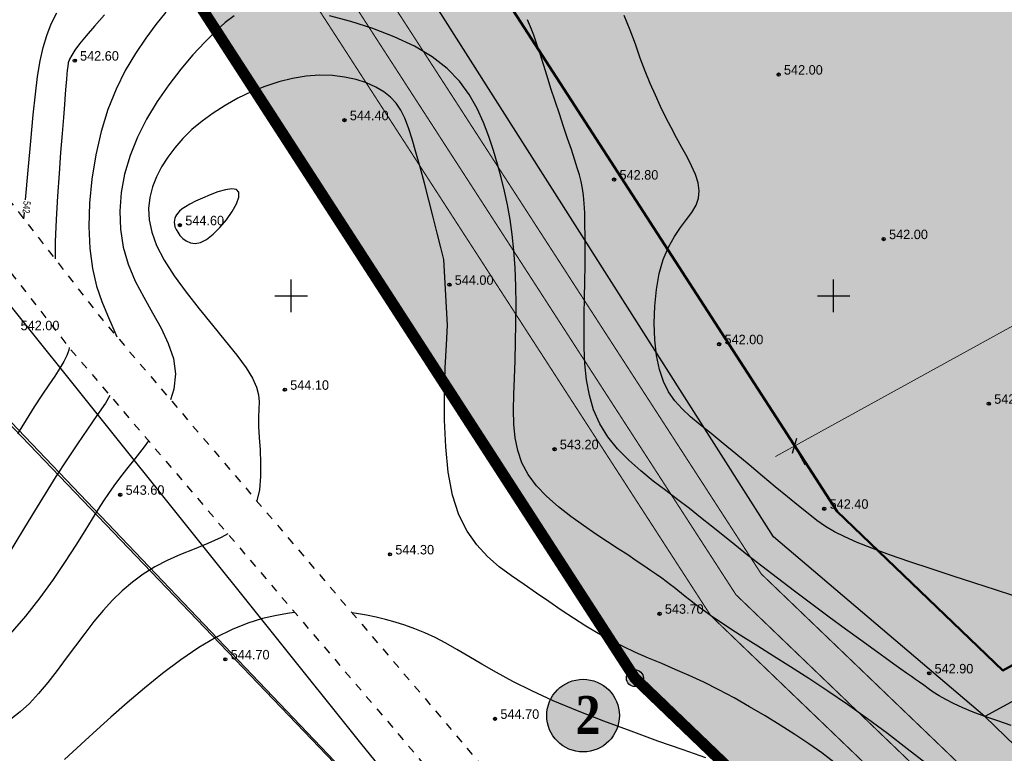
# Model space of a CAD drawing. Extents: x 0 to 363660, y 0 to 4201329.
# Tile 170 of 256: x 360175 to 360266, y 4200508 to 4200575. Entities that reach past the tile are written whole.
import ezdxf

# ---------------------------------------------------------------- set-up
doc = ezdxf.new("R2010")
doc.units = 0
doc.header["$LTSCALE"] = 0.5
doc.header["$MEASUREMENT"] = 0
doc.header["$PDMODE"] = 32
doc.header["$PDSIZE"] = 0.3
for name, pattern in [('CONTI', [0]), ('GOST2.303 6', [12, 8, -1.5, 1, -1.5]), ('STRIH_1', [3, 2, -1]), ('Д_ТРОТ_ТРУБА', [3, 1.5, -1.5])]:
    doc.linetypes.add(name, pattern=pattern)
for name, color, linetype in [('(004) Точки рельефа', 7, 'Continuous'), ('(014) Водопровод', 5, 'ИК_Водопровод -------в--------'), ('(025) Дорога', 7, 'Continuous'), ('GORIZDEFAULT', 32, 'CONTI'), ('PI_TTDEFAULT', 5, 'CONTI'), ('SETKR', 2, 'CONTI'), ('SIT_L0', 250, 'CONTI'), ('Штрих Стекло', 7, 'Continuous')]:
    doc.layers.add(name, color=color, linetype=linetype)
doc.layers.add('(032) Горизонтали утолщенные', color=32, linetype='Continuous', lineweight=30)
doc.layers.add('.', color=7, linetype='Continuous', lineweight=15)
doc.styles.add('D-431', font='d431.ttf')
doc.styles.add('saddenly', font='arial.ttf')
doc.styles.add('SHRFT', font='TXT', dxfattribs={"width": 0.875})
doc.styles.get("Standard").update_dxf_attribs({"font": 'times.ttf'})
doc.linetypes.add('ИК_Водопровод -------в--------', pattern='A,9,-0.6,["В",Standard,S=1.2,R=0,X=0,Y=-0.6],-1.2', length=10.8)
doc.dimstyles.new('КАТЯ 200-not_rotation', dxfattribs={"dimtxt": 2, "dimasz": 1, "dimexe": 2, "dimexo": 0, "dimgap": 0.5, "dimtad": 1, "dimdec": 0, "dimzin": 0, "dimdsep": 46, "dimtxsty": 'saddenly', "dimblk": 'OBLIQUE', "dimcen": 10, "dimdle": 2, "dimclrd": 18, "dimclre": 18, "dimclrt": 18, "dimadec": 0, "dimazin": 0, "dimtfac": 1, "dimtdec": 0, "dimtofl": 0, "dimtmove": 0, "dimatfit": 3, "dimfxl": 1, "dimtolj": 1, "dimtzin": 0, "dimlwd": 0, "dimlwe": 0, "dimarcsym": 0})

# ---------------------------------------------------------------- blocks, each defined once
blk = doc.blocks.new('BL_333')
at = {"color": 0}
for p, q in [((0, -1.5), (0, 1.5)), ((-1.5, 0), (1.5, 0))]:
    blk.add_line(p, q, dxfattribs=at)
blk = doc.blocks.new('gergrgrre')
at = {"layer": '(014) Водопровод', "flags": 128}
blk.add_lwpolyline([(360036.438, 4200773.015), (360047.098, 4200750.311), (360089.76, 4200681.101), (360107.619, 4200655.796), (360141.826, 4200594.039), (360149.345, 4200579.998), (360206.507, 4200508.61), (360230.262, 4200479.387), (360306.281, 4200388.525), (360409.154, 4200291.553), (360456.114, 4200244.191), (360490.793, 4200199.337)], dxfattribs=at)
at = {"layer": '(025) Дорога', "linetype": 'Д_ТРОТ_ТРУБА', "flags": 128}
for points in [[(360044.195, 4200796.012), (360041.816, 4200791.773), (360042.358, 4200788.304), (360046.087, 4200780.21), (360059.012, 4200755.887), (360082.266, 4200713.415), (360119.837, 4200651.911), (360154.248, 4200588.273), (360168.952, 4200565.337), (360182.618, 4200547.766), (360213.043, 4200512.044), (360268.283, 4200446.262), (360308.926, 4200401.534), (360387.369, 4200322.593), (360428.116, 4200283.497), (360457.116, 4200256.42), (360464.886, 4200245.444), (360476.507, 4200228.263), (360489.06, 4200214.493), (360499.065, 4200202.984)], [(360034.859, 4200791.392), (360036.733, 4200790.501), (360038.761, 4200786.553), (360042.501, 4200778.433), (360055.492, 4200753.988), (360078.803, 4200711.411), (360116.369, 4200649.915), (360150.8, 4200586.24), (360165.682, 4200563.025), (360179.515, 4200545.24), (360209.989, 4200509.461), (360265.27, 4200443.63), (360306.026, 4200398.778), (360384.565, 4200319.74), (360425.367, 4200280.592), (360454.087, 4200253.775), (360461.596, 4200243.167), (360473.356, 4200225.782), (360486.072, 4200211.833), (360495.233, 4200201.295)]]:
    blk.add_lwpolyline(points, dxfattribs=at)
at = {"layer": '(032) Горизонтали утолщенные', "color": 32}
for points in [[(360176.22, 4200566.69, 542), (360176.42, 4200568.61, 542), (360176.62, 4200570.24, 542), (360176.85, 4200571.66, 542), (360177.12, 4200572.9, 542), (360177.46, 4200574.02, 542), (360177.88, 4200575.07, 542), (360178.4, 4200576.09, 542)], [(360250.02, 4200507.02, 544), (360248.9, 4200507.86, 544), (360247.7, 4200508.7, 544), (360246.42, 4200509.56, 544), (360245.07, 4200510.43, 544), (360243.68, 4200511.29, 544), (360242.25, 4200512.12, 544), (360240.83, 4200512.93, 544), (360239.41, 4200513.68, 544), (360238.03, 4200514.37, 544), (360236.69, 4200515, 544), (360235.4, 4200515.56, 544), (360234.16, 4200516.1, 544), (360232.94, 4200516.61, 544), (360231.75, 4200517.13, 544), (360230.59, 4200517.67, 544), (360229.43, 4200518.24, 544), (360228.29, 4200518.88, 544), (360227.15, 4200519.56, 544), (360226.01, 4200520.28, 544), (360224.88, 4200521.03, 544), (360223.74, 4200521.81, 544), (360222.6, 4200522.59, 544), (360221.46, 4200523.39, 544), (360220.31, 4200524.18, 544), (360219.18, 4200525.02, 544), (360218.1, 4200525.96, 544), (360217.1, 4200527.03, 544), (360216.21, 4200528.3, 544), (360215.46, 4200529.82, 544), (360214.87, 4200531.62, 544), (360214.47, 4200533.74, 544), (360214.24, 4200536.08, 544), (360214.13, 4200538.55, 544), (360214.13, 4200541.01, 544), (360214.2, 4200543.36, 544), (360214.3, 4200545.49, 544), (360214.41, 4200547.29, 544), (360214.07, 4200553.35, 544), (360213.79, 4200554.47, 544), (360213.46, 4200555.79, 544), (360213.08, 4200557.27, 544), (360212.68, 4200558.82, 544), (360212.27, 4200560.38, 544), (360211.87, 4200561.88, 544), (360211.49, 4200563.26, 544), (360211.15, 4200564.46, 544), (360210.82, 4200565.49, 544), (360210.48, 4200566.37, 544), (360210.1, 4200567.13, 544), (360209.67, 4200567.77, 544), (360209.16, 4200568.33, 544), (360208.54, 4200568.82, 544), (360207.79, 4200569.25, 544), (360206.93, 4200569.63, 544), (360205.97, 4200569.94, 544), (360204.92, 4200570.17, 544), (360203.8, 4200570.31, 544), (360202.61, 4200570.34, 544), (360201.38, 4200570.26, 544), (360200.12, 4200570.05, 544), (360198.84, 4200569.73, 544), (360197.56, 4200569.31, 544), (360196.3, 4200568.8, 544), (360195.07, 4200568.22, 544), (360193.9, 4200567.56, 544), (360192.8, 4200566.86, 544), (360191.78, 4200566.11, 544), (360190.85, 4200565.33, 544), (360190.01, 4200564.51, 544), (360189.27, 4200563.66, 544), (360188.61, 4200562.79, 544), (360188.05, 4200561.89, 544), (360187.58, 4200560.98, 544), (360187.21, 4200560.04, 544), (360186.96, 4200559.08, 544), (360186.85, 4200558.07, 544), (360186.9, 4200557, 544), (360187.14, 4200555.86, 544), (360187.59, 4200554.63, 544), (360188.28, 4200553.3, 544), (360189.2, 4200551.85, 544), (360190.3, 4200550.34, 544), (360191.51, 4200548.81, 544), (360192.74, 4200547.29, 544), (360193.92, 4200545.85, 544), (360194.98, 4200544.53, 544), (360195.83, 4200543.36, 544), (360196.42, 4200542.4, 544), (360196.79, 4200541.59, 544), (360196.97, 4200540.88, 544), (360197.04, 4200540.22, 544), (360197.02, 4200539.54, 544), (360196.99, 4200538.81, 544), (360196.98, 4200537.95, 544), (360197.03, 4200536.93, 544), (360197.12, 4200535.79, 544), (360197.18, 4200534.57, 544), (360197.18, 4200533.33, 544), (360197.07, 4200532.11, 544), (360196.822, 4200531.09, 544)], [(360175.5, 4200558.84, 542), (360175.74, 4200561.6, 542), (360175.99, 4200564.27, 542), (360176.22, 4200566.69, 542)], [(360175.35, 4200557.111, 542), (360175.4, 4200557.69, 542)], [(360194.143, 4200528.066, 544), (360193.53, 4200527.72, 544), (360192.32, 4200527.17, 544), (360191.05, 4200526.65, 544), (360189.78, 4200526.14, 544), (360188.55, 4200525.6, 544), (360187.41, 4200525.01, 544), (360186.35, 4200524.34, 544), (360185.36, 4200523.61, 544), (360184.42, 4200522.81, 544), (360183.53, 4200521.94, 544), (360182.66, 4200520.99, 544), (360181.81, 4200519.97, 544), (360180.96, 4200518.88, 544), (360180.11, 4200517.74, 544), (360179.26, 4200516.59, 544), (360178.41, 4200515.45, 544), (360177.56, 4200514.36, 544), (360176.71, 4200513.34, 544), (360175.86, 4200512.43, 544), (360175.01, 4200511.65, 544), (360174.15, 4200510.96, 544)]]:
    blk.add_polyline3d(points, dxfattribs=at)
at = {"linetype": 'Continuous', "elevation": 1.643}
blk.add_lwpolyline([(359968.105, 4200751.148), (360144.875, 4200568.598), (360208.905, 4200501.768), (360248.135, 4200449.088), (360280.365, 4200400.868), (360329.345, 4200345.008), (360410.625, 4200285.188), (360473.125, 4200218.998), (360491.256, 4200199.541)], dxfattribs=at)
at = {"layer": 'GORIZDEFAULT', "color": 32}
for points in [[(360179.515, 4200545.24, 542.5), (360179.49, 4200545, 542.5), (360179.32, 4200544.49, 542.5), (360179.04, 4200543.94, 542.5), (360178.67, 4200543.32, 542.5), (360178.2, 4200542.61, 542.5), (360177.64, 4200541.8, 542.5), (360177.01, 4200540.85, 542.5), (360176.3, 4200539.77, 542.5), (360175.55, 4200538.57, 542.5), (360174.75, 4200537.29, 542.5)], [(360266.61, 4200522.35, 542.5), (360264.92, 4200522.89, 542.5), (360263.03, 4200523.5, 542.5), (360261.03, 4200524.15, 542.5), (360259, 4200524.82, 542.5), (360257.02, 4200525.49, 542.5), (360255.16, 4200526.13, 542.5), (360253.53, 4200526.73, 542.5), (360252.17, 4200527.27, 542.5), (360251.04, 4200527.77, 542.5), (360250.09, 4200528.25, 542.5), (360249.25, 4200528.75, 542.5), (360248.45, 4200529.3, 542.5), (360247.64, 4200529.92, 542.5), (360246.75, 4200530.63, 542.5), (360245.74, 4200531.47, 542.5), (360244.62, 4200532.4, 542.5), (360243.43, 4200533.39, 542.5), (360242.21, 4200534.41, 542.5), (360240.99, 4200535.43, 542.5), (360239.82, 4200536.4, 542.5), (360238.71, 4200537.3, 542.5), (360237.71, 4200538.11, 542.5), (360236.82, 4200538.85, 542.5), (360236.03, 4200539.57, 542.5), (360235.35, 4200540.32, 542.5), (360234.78, 4200541.15, 542.5), (360234.31, 4200542.09, 542.5), (360233.94, 4200543.2, 542.5), (360233.68, 4200544.49, 542.5), (360233.52, 4200545.94, 542.5), (360233.46, 4200547.48, 542.5), (360233.51, 4200549.05, 542.5), (360233.67, 4200550.59, 542.5), (360233.93, 4200552.05, 542.5), (360234.3, 4200553.36, 542.5), (360234.78, 4200554.5, 542.5), (360235.33, 4200555.46, 542.5), (360235.89, 4200556.29, 542.5), (360236.44, 4200557.03, 542.5), (360236.93, 4200557.7, 542.5), (360237.32, 4200558.35, 542.5), (360237.55, 4200559, 542.5), (360237.61, 4200559.69, 542.5), (360237.5, 4200560.42, 542.5), (360237.26, 4200561.18, 542.5), (360236.91, 4200561.98, 542.5), (360236.49, 4200562.82, 542.5), (360236.01, 4200563.69, 542.5), (360235.52, 4200564.58, 542.5), (360235.02, 4200565.51, 542.5), (360234.53, 4200566.46, 542.5), (360234.04, 4200567.46, 542.5), (360233.57, 4200568.5, 542.5), (360233.1, 4200569.58, 542.5), (360232.63, 4200570.73, 542.5), (360232.18, 4200571.93, 542.5), (360231.73, 4200573.2, 542.5), (360231.24, 4200574.51, 542.5), (360230.68, 4200575.84, 542.5)], [(360182.77, 4200575.92, 542.5), (360181.86, 4200574.88, 542.5), (360181.09, 4200573.97, 542.5), (360180.49, 4200573.24, 542.5), (360180.06, 4200572.65, 542.5), (360179.76, 4200572.19, 542.5), (360179.56, 4200571.81, 542.5), (360179.45, 4200571.48, 542.5), (360179.39, 4200571.16, 542.5), (360179.35, 4200570.82, 542.5), (360179.32, 4200570.44, 542.5), (360179.28, 4200569.96, 542.5), (360179.23, 4200569.36, 542.5), (360179.17, 4200568.59, 542.5), (360179.1, 4200567.63, 542.5), (360179, 4200566.44, 542.5), (360178.88, 4200564.98, 542.5), (360178.74, 4200563.23, 542.5), (360178.59, 4200561.27, 542.5), (360178.44, 4200559.18, 542.5), (360178.32, 4200557.05, 542.5), (360178.25, 4200554.97, 542.5), (360178.234, 4200553.403, 542.5)], [(360188.45, 4200576.15, 543), (360187.53, 4200575.02, 543), (360186.58, 4200573.76, 543), (360185.63, 4200572.35, 543), (360184.7, 4200570.79, 543), (360183.85, 4200569.07, 543), (360183.09, 4200567.19, 543), (360182.47, 4200565.15, 543), (360181.98, 4200562.99, 543), (360181.62, 4200560.77, 543), (360181.41, 4200558.56, 543), (360181.35, 4200556.4, 543), (360181.43, 4200554.37, 543), (360181.67, 4200552.52, 543), (360182.05, 4200550.89, 543), (360182.53, 4200549.47, 543), (360183.05, 4200548.21, 543), (360183.56, 4200547.08, 543), (360183.92, 4200546.237, 543)], [(360258.54, 4200506.87, 543.5), (360256.79, 4200508.25, 543.5), (360254.97, 4200509.65, 543.5), (360253.13, 4200511.01, 543.5), (360251.28, 4200512.32, 543.5), (360249.47, 4200513.55, 543.5), (360247.71, 4200514.71, 543.5), (360246.03, 4200515.79, 543.5), (360244.45, 4200516.78, 543.5), (360243.01, 4200517.69, 543.5), (360241.72, 4200518.5, 543.5), (360240.62, 4200519.21, 543.5), (360239.67, 4200519.84, 543.5), (360238.87, 4200520.38, 543.5), (360238.19, 4200520.86, 543.5), (360237.62, 4200521.28, 543.5), (360237.13, 4200521.65, 543.5), (360236.7, 4200521.98, 543.5), (360236.32, 4200522.28, 543.5), (360235.97, 4200522.56, 543.5), (360235.63, 4200522.83, 543.5), (360235.29, 4200523.1, 543.5), (360234.95, 4200523.37, 543.5), (360234.57, 4200523.66, 543.5), (360234.15, 4200523.97, 543.5), (360233.67, 4200524.31, 543.5), (360233.12, 4200524.69, 543.5), (360232.51, 4200525.11, 543.5), (360231.81, 4200525.58, 543.5), (360231.03, 4200526.11, 543.5), (360230.15, 4200526.69, 543.5), (360229.16, 4200527.33, 543.5), (360228.08, 4200528.04, 543.5), (360226.93, 4200528.82, 543.5), (360225.76, 4200529.66, 543.5), (360224.63, 4200530.55, 543.5), (360223.56, 4200531.49, 543.5), (360222.62, 4200532.48, 543.5), (360221.85, 4200533.52, 543.5), (360221.27, 4200534.6, 543.5), (360220.89, 4200535.73, 543.5), (360220.65, 4200536.91, 543.5), (360220.53, 4200538.16, 543.5), (360220.5, 4200539.5, 543.5), (360220.53, 4200540.91, 543.5), (360220.59, 4200542.42, 543.5), (360220.64, 4200544.03, 543.5), (360220.68, 4200545.72, 543.5), (360220.71, 4200547.44, 543.5), (360220.72, 4200549.18, 543.5), (360220.69, 4200550.9, 543.5), (360220.63, 4200552.58, 543.5), (360220.53, 4200554.17, 543.5), (360220.38, 4200555.65, 543.5), (360220.18, 4200557.05, 543.5), (360219.95, 4200558.38, 543.5), (360219.67, 4200559.65, 543.5), (360219.36, 4200560.91, 543.5), (360219.01, 4200562.15, 543.5), (360218.63, 4200563.41, 543.5), (360218.21, 4200564.69, 543.5), (360217.73, 4200566, 543.5), (360217.14, 4200567.29, 543.5), (360216.41, 4200568.57, 543.5), (360215.5, 4200569.79, 543.5), (360214.38, 4200570.96, 543.5), (360213, 4200572.04, 543.5), (360211.36, 4200573.02, 543.5), (360209.5, 4200573.89, 543.5), (360207.52, 4200574.65, 543.5), (360205.5, 4200575.29, 543.5), (360203.52, 4200575.82, 543.5)], [(360194.75, 4200575.82, 543.5), (360193.92, 4200575.2, 543.5), (360193.02, 4200574.39, 543.5), (360192.02, 4200573.39, 543.5), (360190.94, 4200572.22, 543.5), (360189.83, 4200570.9, 543.5), (360188.71, 4200569.46, 543.5), (360187.65, 4200567.92, 543.5), (360186.67, 4200566.3, 543.5), (360185.82, 4200564.64, 543.5), (360185.14, 4200562.94, 543.5), (360184.64, 4200561.23, 543.5), (360184.33, 4200559.52, 543.5), (360184.2, 4200557.82, 543.5), (360184.26, 4200556.15, 543.5), (360184.52, 4200554.5, 543.5), (360184.97, 4200552.91, 543.5), (360185.62, 4200551.37, 543.5), (360186.4, 4200549.88, 543.5), (360187.22, 4200548.43, 543.5), (360188, 4200547.01, 543.5), (360188.66, 4200545.61, 543.5), (360189.13, 4200544.21, 543.5), (360189.32, 4200542.8, 543.5), (360189.17, 4200541.39, 543.5), (360188.874, 4200540.42, 543.5)], [(360266.37, 4200510.4, 543), (360265.13, 4200510.81, 543), (360263.95, 4200511.22, 543), (360262.87, 4200511.63, 543), (360261.9, 4200512.02, 543), (360261.06, 4200512.41, 543), (360260.34, 4200512.78, 543), (360259.72, 4200513.13, 543), (360259.19, 4200513.47, 543), (360258.72, 4200513.79, 543), (360258.31, 4200514.09, 543), (360257.93, 4200514.37, 543), (360257.56, 4200514.64, 543), (360257.18, 4200514.91, 543), (360256.73, 4200515.21, 543), (360256.21, 4200515.58, 543), (360255.55, 4200516.04, 543), (360254.74, 4200516.62, 543), (360253.73, 4200517.35, 543), (360252.5, 4200518.24, 543), (360251.1, 4200519.27, 543), (360249.58, 4200520.39, 543), (360247.99, 4200521.58, 543), (360246.39, 4200522.78, 543), (360244.84, 4200523.96, 543), (360243.38, 4200525.07, 543), (360242.07, 4200526.1, 543), (360240.88, 4200527.05, 543), (360239.78, 4200527.93, 543), (360238.74, 4200528.76, 543), (360237.72, 4200529.58, 543), (360236.7, 4200530.38, 543), (360235.64, 4200531.2, 543), (360234.52, 4200532.04, 543), (360233.37, 4200532.93, 543), (360232.22, 4200533.86, 543), (360231.11, 4200534.84, 543), (360230.09, 4200535.89, 543), (360229.19, 4200537.01, 543), (360228.44, 4200538.21, 543), (360227.87, 4200539.49, 543), (360227.48, 4200540.84, 543), (360227.22, 4200542.26, 543), (360227.07, 4200543.72, 543), (360227, 4200545.23, 543), (360227, 4200546.75, 543), (360227.01, 4200548.29, 543), (360227.04, 4200549.83, 543), (360227.06, 4200551.34, 543), (360227.08, 4200552.8, 543), (360227.08, 4200554.19, 543), (360227.08, 4200555.48, 543), (360227.07, 4200556.65, 543), (360227.05, 4200557.67, 543), (360227.01, 4200558.53, 543), (360226.94, 4200559.26, 543), (360226.85, 4200559.91, 543), (360226.73, 4200560.53, 543), (360226.57, 4200561.15, 543), (360226.37, 4200561.82, 543), (360226.12, 4200562.6, 543), (360225.82, 4200563.5, 543), (360225.48, 4200564.52, 543), (360225.11, 4200565.62, 543), (360224.72, 4200566.78, 543), (360224.33, 4200567.95, 543), (360223.94, 4200569.13, 543), (360223.58, 4200570.26, 543), (360223.25, 4200571.32, 543), (360222.94, 4200572.31, 543), (360222.64, 4200573.22, 543), (360222.36, 4200574.05, 543), (360222.07, 4200574.8, 543), (360221.78, 4200575.45, 543)], [(360192.2, 4200555.2, 544.5), (360192.81, 4200555.68, 544.5), (360193.43, 4200556.3, 544.5), (360194.03, 4200557.02, 544.5), (360194.55, 4200557.77, 544.5), (360194.94, 4200558.48, 544.5), (360195.17, 4200559.09, 544.5), (360195.18, 4200559.55, 544.5), (360194.95, 4200559.8, 544.5), (360194.51, 4200559.86, 544.5), (360193.93, 4200559.78, 544.5), (360193.24, 4200559.59, 544.5), (360192.52, 4200559.32, 544.5), (360191.82, 4200559.02, 544.5), (360191.18, 4200558.72, 544.5), (360190.66, 4200558.45, 544.5), (360190.26, 4200558.22, 544.5), (360189.95, 4200558.01, 544.5), (360189.71, 4200557.82, 544.5), (360189.55, 4200557.64, 544.5), (360189.43, 4200557.48, 544.5), (360189.34, 4200557.32, 544.5), (360189.27, 4200557.15, 544.5), (360189.23, 4200556.97, 544.5), (360189.21, 4200556.79, 544.5), (360189.23, 4200556.59, 544.5), (360189.28, 4200556.37, 544.5), (360189.38, 4200556.13, 544.5), (360189.53, 4200555.87, 544.5), (360189.74, 4200555.58, 544.5), (360190, 4200555.3, 544.5), (360190.32, 4200555.06, 544.5), (360190.7, 4200554.89, 544.5), (360191.14, 4200554.84, 544.5), (360191.64, 4200554.93, 544.5), (360192.2, 4200555.2, 544.5)], [(360183.29, 4200540.808, 543), (360182.87, 4200540.11, 543), (360182.09, 4200538.96, 543), (360181.22, 4200537.71, 543), (360180.28, 4200536.36, 543), (360179.3, 4200534.89, 543), (360178.3, 4200533.34, 543), (360177.3, 4200531.75, 543), (360176.33, 4200530.16, 543), (360175.4, 4200528.63, 543), (360174.53, 4200527.18, 543), (360173.74, 4200525.87, 543), (360173.12, 4200524.84, 543), (360172.55, 4200523.94, 543), (360172.01, 4200523.14, 543), (360171.47, 4200522.42, 543)], [(360186.836, 4200536.644, 543.5), (360186.45, 4200536.09, 543.5), (360185.59, 4200534.98, 543.5), (360184.82, 4200534.01, 543.5), (360184.17, 4200533.19, 543.5), (360183.64, 4200532.47, 543.5), (360183.16, 4200531.79, 543.5), (360182.7, 4200531.1, 543.5), (360182.21, 4200530.34, 543.5), (360181.65, 4200529.44, 543.5), (360180.97, 4200528.34, 543.5), (360180.14, 4200527.01, 543.5), (360179.16, 4200525.5, 543.5), (360178.05, 4200523.86, 543.5), (360176.83, 4200522.16, 543.5), (360175.5, 4200520.46, 543.5), (360174.08, 4200518.83, 543.5)], [(360200.336, 4200520.794, 544.5), (360199.85, 4200520.74, 544.5), (360198.63, 4200520.54, 544.5), (360197.34, 4200520.24, 544.5), (360195.99, 4200519.81, 544.5), (360194.56, 4200519.24, 544.5), (360193.05, 4200518.5, 544.5), (360191.47, 4200517.58, 544.5), (360189.81, 4200516.45, 544.5), (360188.12, 4200515.18, 544.5), (360186.46, 4200513.84, 544.5), (360184.86, 4200512.48, 544.5), (360183.38, 4200511.17, 544.5), (360182.08, 4200509.99, 544.5), (360180.99, 4200508.99, 544.5), (360179.09, 4200507.25, 544.5)], [(360238.23, 4200507.41, 544.5), (360236.12, 4200508.13, 544.5), (360233.79, 4200508.95, 544.5), (360231.32, 4200509.85, 544.5), (360228.82, 4200510.78, 544.5), (360226.4, 4200511.73, 544.5), (360224.16, 4200512.67, 544.5), (360222.18, 4200513.58, 544.5), (360220.44, 4200514.45, 544.5), (360218.92, 4200515.27, 544.5), (360217.57, 4200516.04, 544.5), (360216.37, 4200516.75, 544.5), (360215.27, 4200517.4, 544.5), (360214.25, 4200517.98, 544.5), (360213.27, 4200518.49, 544.5), (360212.32, 4200518.93, 544.5), (360211.39, 4200519.31, 544.5), (360210.48, 4200519.64, 544.5), (360209.59, 4200519.92, 544.5), (360208.7, 4200520.16, 544.5), (360207.82, 4200520.37, 544.5), (360206.93, 4200520.55, 544.5), (360206.02, 4200520.71, 544.5), (360205.618, 4200520.762, 544.5)]]:
    blk.add_polyline3d(points, dxfattribs=at)
at = {"layer": 'PI_TTDEFAULT', "color": 5}
for p in [(360180.04, 4200571.69, 542.6), (360244.93, 4200570.4, 542), (360204.9, 4200566.2, 544.4), (360229.76, 4200560.72, 542.8), (360189.73, 4200556.52, 544.6), (360254.61, 4200555.23, 542), (360214.58, 4200551.03, 544), (360239.44, 4200545.54, 542), (360199.41, 4200541.35, 544.1), (360264.3, 4200540.06, 542), (360224.27, 4200535.86, 543.2), (360184.24, 4200531.66, 543.6), (360249.13, 4200530.37, 542.4), (360209.1, 4200526.17, 544.3), (360233.95, 4200520.69, 543.7), (360193.92, 4200516.49, 544.7), (360258.81, 4200515.2, 542.9), (360218.78, 4200511, 544.7)]:
    blk.add_point(p, dxfattribs=at)
at = {"layer": 'SETKR', "color": 92}
for p in [(360200, 4200550), (360250, 4200550)]:
    blk.add_blockref('BL_333', p, dxfattribs=at)
at = {"layer": '(004) Точки рельефа', "style": 'D-431'}
for s, p in [('542.60', (360180.53, 4200571.69)), ('542.00', (360245.42, 4200570.4)), ('544.40', (360205.4, 4200566.19)), ('542.80', (360230.26, 4200560.72)), ('544.60', (360190.23, 4200556.51)), ('542.00', (360255.11, 4200555.23)), ('544.00', (360215.07, 4200551.02)), ('542.00', (360175.05, 4200546.83)), ('542.00', (360239.94, 4200545.54)), ('544.10', (360199.9, 4200541.34)), ('542.00', (360264.8, 4200540.05)), ('543.20', (360224.76, 4200535.86)), ('543.60', (360184.73, 4200531.66)), ('542.40', (360249.63, 4200530.37)), ('544.30', (360209.59, 4200526.16)), ('543.70', (360234.44, 4200520.69)), ('544.70', (360194.42, 4200516.48)), ('542.90', (360259.3, 4200515.19)), ('544.70', (360219.28, 4200511))]:
    blk.add_text(s, height=0.875, dxfattribs=at).set_placement(p)
at = {"layer": '(032) Горизонтали утолщенные', "color": 32, "style": 'SHRFT', "width": 0.75}
blk.add_text('542', height=0.6562, rotation=265.04166, dxfattribs=at).set_placement((360175.33, 4200558.769, 542))
blk = doc.blocks.new('_Oblique')
at = {"color": 0, "linetype": 'ByBlock', "lineweight": -2}
blk.add_line((-0.5, -0.5), (0.5, 0.5), dxfattribs=at)
blk = doc.blocks.new('ееееее')
at = {"layer": 'SIT_L0', "color": 250}
blk.add_line((-352.04, 714.7), (-288.38, 647.62), dxfattribs=at)

msp = doc.modelspace()

# ---------------------------------------------------------------- hatches: boundary and pattern name
at = {"layer": '.', "ltscale": 0.149071}
h = msp.add_hatch(color=256, dxfattribs=at)
h.dxf.hatch_style = 1
h.set_gradient(color1=(255, 255, 255), tint=1)
h.paths.add_polyline_path([(359890.241, 4200193.891), (361190.241, 4200193.891), (361190.241, 4201328.891), (359890.241, 4201328.891)])
h.paths.add_polyline_path([(359905.241, 4201313.891), (361175.241, 4201313.891), (361175.241, 4200208.891), (359905.241, 4200208.891)], flags=16)
h = msp.add_hatch(color=256, dxfattribs=at)
h.dxf.hatch_style = 1
h.set_gradient(color1=(51, 204, 0), color2=(51, 204, 0), tint=1)
edge = h.paths.add_edge_path()
edge.add_line((361134.955, 4200608.327), (360514.494, 4200266.411))
edge.add_arc((360509.185, 4200276.045), 11, 226.16627, 298.85775, ccw=False)
edge.add_line((360501.567, 4200268.11), (360238.667, 4200520.519))
edge.add_line((360238.667, 4200520.519), (360063.771, 4200791.021))
edge.add_line((360063.771, 4200791.021), (360055.869, 4200786.666))
edge.add_line((360055.869, 4200786.666), (360231.678, 4200514.752))
edge.add_line((360231.678, 4200514.752), (360505.949, 4200251.426))
edge.add_line((360505.949, 4200251.426), (361159.312, 4200611.473))
edge.add_line((361159.312, 4200611.473), (360747.942, 4201168.046))
edge.add_line((360747.942, 4201168.046), (360739.99, 4201163.663))
edge.add_line((360739.99, 4201163.663), (361138.492, 4200624.499))
edge.add_arc((361129.646, 4200617.961), 11, -61.14225, 36.46852, ccw=False)
h.paths.add_polyline_path([(360635.673, 4200691.995), (360780.102, 4200429.905), (360566.526, 4200312.211), (360568.119, 4200309.29), (360507.955, 4200275.985), (360501.782, 4200287.198), (360494.307, 4200283.398), (360465.92, 4200310.652), (360492.99, 4200325.73), (360496.558, 4200319.096), (360521.869, 4200333.03), (360529.686, 4200318.832), (360555.304, 4200332.783), (360566.527, 4200312.211), (360586.689, 4200323.322), (360558.05, 4200375.292), (360464.998, 4200324.014), (360283.729, 4200498.05)], flags=16)
edge = h.paths.add_edge_path(flags=17)
edge.add_line((361133.667, 4200620.933), (360949.42, 4200870.214))
edge.add_arc((360945.4, 4200867.242), 5, 36.46852, 118.85775)
edge.add_line((360942.986, 4200871.621), (360648.845, 4200709.53))
edge.add_arc((360651.259, 4200705.151), 5, 118.85775, 208.85775)
edge.add_line((360646.88, 4200702.738), (360795.17, 4200433.642))
edge.add_arc((360799.549, 4200436.055), 5, 208.85775, 298.85775)
edge.add_line((360801.962, 4200431.676), (361132.059, 4200613.582))
edge.add_arc((361129.646, 4200617.961), 5, 298.85775, 396.46852)
h.paths.add_polyline_path([(360656.693, 4200703.578), (360944.264, 4200862.049), (361123.713, 4200619.259), (360801.122, 4200441.489)], flags=16)
edge = h.paths.add_edge_path(flags=17)
edge.add_line((360789.915, 4200430.746), (360641.624, 4200699.842))
edge.add_arc((360637.246, 4200697.429), 5, 28.86341, 118.85775)
edge.add_line((360634.832, 4200701.808), (360274.624, 4200503.308))
edge.add_arc((360277.037, 4200498.929), 5, 118.85775, 226.16627)
edge.add_line((360273.574, 4200495.323), (360505.722, 4200272.438))
edge.add_arc((360509.185, 4200276.045), 5, 226.16627, 298.85775)
edge.add_line((360511.598, 4200271.666), (360519.249, 4200275.882))
edge.add_line((360519.249, 4200275.882), (360524.504, 4200278.777))
edge.add_line((360524.504, 4200278.777), (360787.949, 4200423.954))
edge.add_arc((360785.536, 4200428.333), 5, 298.85775, 388.85775)
edge = h.paths.add_edge_path(flags=17)
edge.add_arc((360385.769, 4200927.93), 5, 28.85775, 118.85775)
edge.add_line((360383.356, 4200932.309), (360379.852, 4200930.379))
edge.add_line((360379.852, 4200930.379), (360528.625, 4200660.407))
edge.add_line((360528.625, 4200660.407), (360265.595, 4200515.46))
edge.add_line((360265.595, 4200515.46), (360250.316, 4200530.13))
edge.add_line((360250.316, 4200530.13), (360093.542, 4200772.602))
edge.add_line((360093.542, 4200772.602), (360090.338, 4200770.837))
edge.add_arc((360092.751, 4200766.458), 5, 118.85775, 212.88524)
edge.add_line((360088.552, 4200763.743), (360240.685, 4200528.449))
edge.add_line((360240.685, 4200528.449), (360243.327, 4200524.363))
edge.add_line((360243.327, 4200524.363), (360261.485, 4200506.929))
edge.add_arc((360264.948, 4200510.536), 5, 226.16627, 298.85775)
edge.add_line((360267.361, 4200506.157), (360536.472, 4200654.455))
edge.add_arc((360534.059, 4200658.834), 5, 298.85915, 388.85698)
edge.add_line((360538.438, 4200661.247), (360390.148, 4200930.343))
edge = h.paths.add_edge_path(flags=17)
edge.add_line((360749.145, 4201133.884), (360745.026, 4201131.614))
edge.add_line((360745.026, 4201131.614), (360929.872, 4200881.521))
edge.add_line((360929.872, 4200881.521), (360645.109, 4200724.598))
edge.add_line((360645.109, 4200724.598), (360496.336, 4200994.569))
edge.add_line((360496.336, 4200994.569), (360492.833, 4200992.639))
edge.add_arc((360495.246, 4200988.26), 5, 118.85775, 208.85855)
edge.add_line((360490.867, 4200985.847), (360639.157, 4200716.751))
edge.add_arc((360643.536, 4200719.164), 5, 208.85775, 298.85137)
edge.add_line((360645.949, 4200714.785), (360938.218, 4200875.845))
edge.add_arc((360935.805, 4200880.224), 5, 298.85775, 396.46852)
edge.add_line((360939.826, 4200883.196), (360755.579, 4201132.477))
edge.add_arc((360751.558, 4201129.505), 5, 36.46939, 118.85775)
at = {"layer": '.', "linetype": 'Continuous', "transparency": 33554544}
h = msp.add_hatch(color=5, dxfattribs=at)
h.dxf.hatch_style = 1
h.set_gradient(color1=(255, 190, 168), color2=(255, 182, 158), one_color=1, tint=0.81)
h.paths.add_polyline_path([(360410.93, 4200568.146), (360483.144, 4200437.101), (360396.781, 4200389.509), (360283.729, 4200498.05)])
h.paths.add_polyline_path([(360410.93, 4200568.146), (360523.035, 4200629.923), (360595.249, 4200498.879), (360483.144, 4200437.101)])
h.paths.add_polyline_path([(360610.537, 4200507.303), (360707.887, 4200560.95), (360780.102, 4200429.905), (360682.751, 4200376.259)])
h.paths.add_polyline_path([(360523.035, 4200629.923), (360595.249, 4200498.879), (360707.887, 4200560.95), (360635.673, 4200691.995)])
h.paths.add_polyline_path([(360514.475, 4200454.367), (360610.537, 4200507.303), (360682.751, 4200376.259), (360612.964, 4200337.801), (360598.485, 4200364.076), (360572.21, 4200349.597)])
h.paths.add_polyline_path([(360396.781, 4200389.509), (360514.475, 4200454.367), (360558.05, 4200375.292), (360464.998, 4200324.014)])
h.paths.add_polyline_path([(360313.533, 4200712.716), (360385.747, 4200581.672), (360528.625, 4200660.407), (360456.411, 4200791.452)])
h.paths.add_polyline_path([(360313.533, 4200712.716), (360385.747, 4200581.672), (360265.595, 4200515.46), (360250.316, 4200530.13), (360179.882, 4200639.066)])
h.paths.add_polyline_path([(360241.318, 4200843.761), (360313.533, 4200712.716), (360456.411, 4200791.452), (360384.196, 4200922.496)])
h.paths.add_polyline_path([(360098.44, 4200765.026), (360241.318, 4200843.761), (360313.533, 4200712.716), (360179.882, 4200639.066)])
h.paths.add_polyline_path([(360698.638, 4200924.935), (360572.895, 4200855.642), (360500.68, 4200986.687), (360626.423, 4201055.98)])
h.paths.add_polyline_path([(360698.638, 4200924.935), (360626.423, 4201055.98), (360750.422, 4201124.312), (360840.147, 4201002.917)])
h.paths.add_polyline_path([(360698.638, 4200924.935), (360840.147, 4201002.917), (360929.872, 4200881.521), (360770.852, 4200793.891)])
h.paths.add_polyline_path([(360572.895, 4200855.642), (360698.638, 4200924.935), (360770.852, 4200793.891), (360645.109, 4200724.598)])
h.paths.add_polyline_path([(360872.618, 4200651.728), (361033.988, 4200740.654), (360944.264, 4200862.049), (360800.403, 4200782.772)])
h.paths.add_polyline_path([(360872.618, 4200651.728), (360944.832, 4200520.683), (361123.713, 4200619.259), (361033.988, 4200740.654)])
h.paths.add_polyline_path([(360872.618, 4200651.728), (360944.832, 4200520.683), (360801.122, 4200441.489), (360728.907, 4200572.533)])
h.paths.add_polyline_path([(360656.693, 4200703.578), (360800.403, 4200782.772), (360872.618, 4200651.728), (360728.907, 4200572.533)])
at = {"layer": '.', "lineweight": 60, "true_color": 0xffffff}
h = msp.add_hatch(color=7, dxfattribs=at)
h.dxf.hatch_style = 1
edge = h.paths.add_edge_path()
edge.add_arc((360231.678, 4200514.752), 0.779, 0, 360)
h = msp.add_hatch(color=7, dxfattribs=at)
h.dxf.hatch_style = 1
edge = h.paths.add_edge_path()
edge.add_arc((360231.678, 4200514.752), 0.779, 0, 360)
at = {"layer": '.', "lineweight": 60}
h = msp.add_hatch(color=255, dxfattribs=at)
h.dxf.hatch_style = 1
edge = h.paths.add_edge_path()
edge.add_arc((360226.9, 4200511.299), 3.345, 0, 360)
at = {"layer": '.', "lineweight": 60, "true_color": 0xffffff}
h = msp.add_hatch(color=7, dxfattribs=at)
h.dxf.hatch_style = 1
edge = h.paths.add_edge_path()
edge.add_arc((360226.9, 4200511.299), 3.345, 0, 360)
at = {"layer": 'Штрих Стекло', "linetype": 'Continuous'}
h = msp.add_hatch(color=5, dxfattribs=at)
h.dxf.hatch_style = 1
h.set_gradient(color1=(173, 173, 173), color2=(166, 166, 166), one_color=1, tint=0.65)
edge = h.paths.add_edge_path()
edge.add_line((360067.205, 4200806.615), (360049.645, 4200796.938))
edge.add_arc((360052.059, 4200792.559), 5, 32.88524, 118.85775, ccw=False)
edge.add_line((360056.257, 4200795.274), (360060.259, 4200789.085))
edge.add_line((360060.259, 4200789.085), (360069.039, 4200793.924))
edge.add_line((360069.039, 4200793.924), (360065.267, 4200799.758))
edge.add_arc((360069.63, 4200802.227), 5.014, 118.92591, 209.50369, ccw=False)
edge = h.paths.add_edge_path()
edge.add_line((360236.317, 4200517.23), (360498.797, 4200265.225))
edge.add_arc((360509.185, 4200276.045), 15, 226.16627, 298.85775)
edge.add_line((360516.425, 4200262.908), (361136.886, 4200604.824))
edge.add_arc((361129.646, 4200617.961), 15, 298.85775, 396.46852)
edge.add_line((361141.709, 4200626.877), (360736.189, 4201168.806))
edge.add_arc((360740.21, 4201171.777), 5, 118.85775, 216.46852, ccw=False)
edge.add_line((360737.797, 4201176.157), (360731.547, 4201172.713))
edge.add_line((360731.547, 4201172.713), (361139.296, 4200625.094))
edge.add_arc((361129.646, 4200617.961), 12, -61.14225, 36.46852, ccw=False)
edge.add_line((361135.438, 4200607.451), (360507.891, 4200266.197))
edge.add_line((360507.891, 4200266.197), (360237.512, 4200520.465))
edge.add_line((360237.512, 4200520.465), (360062.893, 4200790.537))
edge.add_line((360062.893, 4200790.537), (360060.259, 4200789.085))
edge.add_line((360060.259, 4200789.085), (360234.992, 4200518.836))
edge.add_arc((360242.55, 4200523.723), 9, 212.88524, 226.16627)
edge = h.paths.add_edge_path(flags=16)
edge.add_line((360274.624, 4200503.308), (360634.832, 4200701.808))
edge.add_arc((360637.246, 4200697.429), 5, 28.85775, 118.85775, ccw=False)
edge.add_line((360641.625, 4200699.842), (360789.915, 4200430.746))
edge.add_arc((360785.536, 4200428.333), 5, -61.14225, 28.85775, ccw=False)
edge.add_line((360787.949, 4200423.954), (360511.598, 4200271.666))
edge.add_arc((360509.185, 4200276.045), 5, 226.82384, 298.85775, ccw=False)
edge.add_line((360505.764, 4200272.399), (360273.569, 4200495.328))
edge.add_arc((360277.037, 4200498.929), 5, 118.85775, 226.07521, ccw=False)
h.paths.add_polyline_path([(360274.624, 4200503.308), (360631.329, 4200699.877), (360780.102, 4200429.905), (360509.832, 4200280.969)], flags=0)
edge = h.paths.add_edge_path(flags=16)
edge.add_line((360648.845, 4200709.53), (360942.986, 4200871.621))
edge.add_arc((360945.4, 4200867.242), 5, 36.46852, 118.85775, ccw=False)
edge.add_line((360949.42, 4200870.214), (361133.667, 4200620.933))
edge.add_arc((361129.646, 4200617.961), 5, -61.14225, 36.46852, ccw=False)
edge.add_line((361132.059, 4200613.582), (360801.962, 4200431.676))
edge.add_arc((360799.549, 4200436.055), 5, 208.85775, 298.85775, ccw=False)
edge.add_line((360795.17, 4200433.642), (360646.88, 4200702.738))
edge.add_arc((360651.259, 4200705.151), 5, 118.85775, 208.85775, ccw=False)
h.paths.add_polyline_path([(360652.349, 4200711.46), (360938.867, 4200869.351), (361123.713, 4200619.259), (360801.122, 4200441.489)], flags=0)
edge = h.paths.add_edge_path(flags=17)
edge.add_line((361139.296, 4200625.094), (360731.547, 4201172.713))
edge.add_line((360731.547, 4201172.713), (360723.659, 4201168.366))
edge.add_arc((360726.073, 4201163.987), 5, 36.46852, 118.85775, ccw=False)
edge.add_line((360730.093, 4201166.959), (360939.826, 4200883.196))
edge.add_arc((360935.805, 4200880.224), 5, -61.14225, 36.46852, ccw=False)
edge.add_line((360938.218, 4200875.845), (360645.95, 4200714.785))
edge.add_arc((360643.536, 4200719.164), 5, 208.85775, 298.85775, ccw=False)
edge.add_line((360639.157, 4200716.751), (360490.867, 4200985.847))
edge.add_arc((360495.246, 4200988.26), 5, 118.85775, 208.85775, ccw=False)
edge.add_line((360492.833, 4200992.639), (360478.82, 4200984.917))
edge.add_arc((360481.233, 4200980.538), 5, 28.85775, 118.85775, ccw=False)
edge.add_line((360485.612, 4200982.951), (360633.903, 4200713.855))
edge.add_arc((360629.523, 4200711.442), 5, -61.14225, 28.85552, ccw=False)
edge.add_line((360631.937, 4200707.063), (360550.485, 4200662.177))
edge.add_arc((360548.072, 4200666.557), 5, 208.85775, 298.85775, ccw=False)
edge.add_line((360543.693, 4200664.143), (360395.403, 4200933.239))
edge.add_arc((360399.782, 4200935.652), 5, 118.85775, 208.85775, ccw=False)
edge.add_line((360397.369, 4200940.032), (360749.145, 4201133.884))
edge.add_arc((360751.558, 4201129.505), 5, 36.46852, 118.85775, ccw=False)
edge.add_line((360755.579, 4201132.477), (360745.985, 4201145.458))
edge.add_arc((360741.964, 4201142.486), 5, -61.14225, 36.46852, ccw=False)
edge.add_line((360744.377, 4201138.107), (360086.378, 4200775.506))
edge.add_arc((360084.042, 4200779.927), 5, 212.88524, 297.85041, ccw=False)
edge.add_line((360079.844, 4200777.212), (360088.552, 4200763.743))
edge.add_arc((360092.751, 4200766.458), 5, 118.85775, 212.88524, ccw=False)
edge.add_line((360090.338, 4200770.837), (360383.356, 4200932.309))
edge.add_arc((360385.769, 4200927.93), 5, 28.85775, 118.85775, ccw=False)
edge.add_line((360390.148, 4200930.343), (360538.438, 4200661.248))
edge.add_arc((360534.059, 4200658.834), 5, -61.14225, 28.85775, ccw=False)
edge.add_line((360536.472, 4200654.455), (360267.361, 4200506.157))
edge.add_arc((360264.948, 4200510.536), 5, 226.16627, 298.85775, ccw=False)
edge.add_line((360261.485, 4200506.929), (360243.327, 4200524.363))
edge.add_line((360243.327, 4200524.363), (360069.039, 4200793.924))
edge.add_line((360069.039, 4200793.924), (360062.893, 4200790.537))
edge.add_line((360062.893, 4200790.537), (360237.512, 4200520.465))
edge.add_line((360237.512, 4200520.465), (360507.891, 4200266.197))
edge.add_line((360507.891, 4200266.197), (361135.438, 4200607.451))
edge.add_arc((361129.646, 4200617.961), 12, 298.85775, 396.46852)

# ---------------------------------------------------------------- linework, layer by layer
at = {"ltscale": 0.149071, "const_width": 0.1}
for points in [[(359943.476, 4200738.432), (360053.157, 4200798.874, -0.393772), (360059.769, 4200797.209), (360238.667, 4200520.519), (360501.567, 4200268.11, 0.328259), (360514.494, 4200266.411), (361134.955, 4200608.327, 0.453677), (361138.492, 4200624.499), (360736.189, 4201168.806, -0.453677), (360737.797, 4201176.157), (360868.753, 4201248.322)], [(360390.148, 4200930.343), (360538.438, 4200661.248, -0.414214), (360536.472, 4200654.455), (360267.361, 4200506.157, -0.328259), (360261.485, 4200506.929), (360243.327, 4200524.363), (360088.552, 4200763.743)]]:
    msp.add_lwpolyline(points, format="xyb", dxfattribs=at)
for points in [[(360052.603, 4200791.717), (360231.678, 4200514.752), (360505.949, 4200251.426), (361159.312, 4200611.473), (360744.344, 4201172.914)], [(360098.44, 4200765.026), (360246.219, 4200536.466)]]:
    msp.add_lwpolyline(points, dxfattribs=at)
at = {"color": 1, "linetype": 'GOST2.303 6', "lineweight": 30, "const_width": 1.035}
msp.add_lwpolyline([(360055.869, 4200786.666), (360747.942, 4201168.046), (361159.312, 4200611.473), (360505.949, 4200251.426), (360231.678, 4200514.752)], close=True, dxfattribs=at)
at = {"color": 7, "linetype": 'STRIH_1', "ltscale": 2, "true_color": 0xffffff, "const_width": 0.1}
msp.add_lwpolyline([(360062.093, 4200799.14), (360240.997, 4200522.441), (360503.645, 4200270.274, 0.328259), (360513.046, 4200269.038), (361133.507, 4200610.954, 0.453677), (361136.08, 4200622.716), (360733.263, 4201167.717)], format="xyb", dxfattribs=at)
at = {"color": 5, "linetype": 'Continuous', "lineweight": 30, "elevation": 1.817}
msp.add_lwpolyline([(360547.721, 4200855.745), (360629.986, 4200710.578), (360263.95, 4200511.22), (360244.462, 4200527.795), (360092.751, 4200766.458), (360750.413, 4201130.122), (361129.646, 4200617.961), (360507.754, 4200275.314), (360263.95, 4200511.22)], dxfattribs=at)
at = {"ltscale": 0.149071}
msp.add_lwpolyline([(360098.44, 4200765.026), (360250.316, 4200530.13), (360265.595, 4200515.46), (360528.625, 4200660.407), (360384.196, 4200922.496)], close=True, dxfattribs=at)
at = {"color": 1, "linetype": 'Continuous', "lineweight": 50}
msp.add_lwpolyline([(360098.44, 4200765.026), (360250.316, 4200530.13), (360265.595, 4200515.46), (360404.1, 4200591.785), (360259.692, 4200853.838), (360098.44, 4200765.026)], dxfattribs=at)
msp.add_circle((360231.678, 4200514.752), 0.779)
msp.add_circle((360231.678, 4200514.752), 0.779)
at = {"linetype": 'Continuous', "lineweight": 30}
msp.add_circle((360226.9, 4200511.299, 505.977), 3.345, dxfattribs=at)
msp.add_circle((360226.9, 4200511.299, 505.977), 3.345, dxfattribs=at)

# ---------------------------------------------------------------- block references
at = {"linetype": 'Continuous'}
msp.add_blockref('gergrgrre', (0, 0), dxfattribs=at)
at = {"color": 0, "rotation": 0.1683458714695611}
msp.add_blockref('ееееее', (360499.456, 4199854.903), dxfattribs=at)

# ---------------------------------------------------------------- texts
at = {"color": 2, "linetype": 'Continuous', "insert": (360226.196, 4200513.102, 505.977), "char_height": 3.5, "width": 12.20845, "attachment_point": 1, "style": 'SHRFT'}
msp.add_mtext('{\\fTimes New Roman|b1|i0|c0|p18;\\C256;2}', dxfattribs=at)

# ---------------------------------------------------------------- dimensions: what is measured, and where the dimension line sits
at = {"color": 1, "linetype": 'Continuous'}
msp.add_aligned_dim(p1=(360246.219, 4200536.466), p2=(360390.707, 4200616.089), distance=-0.35, dimstyle='КАТЯ 200-not_rotation', dxfattribs=at).render()

doc.saveas('drawing.dxf')
